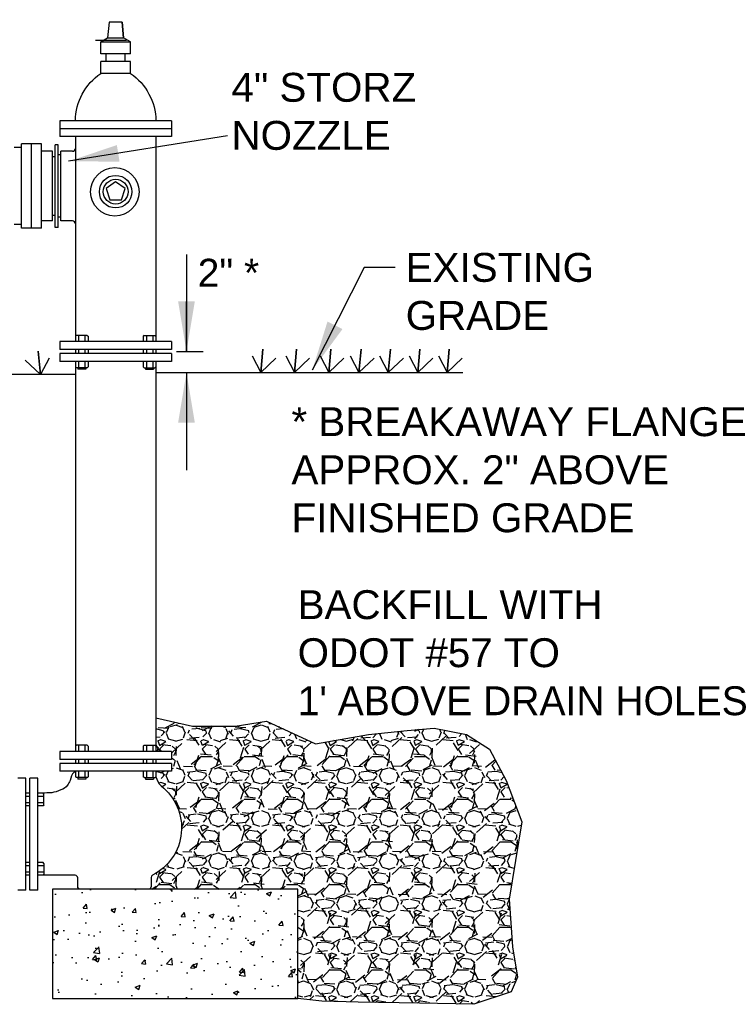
# Model space of a CAD drawing. Extents: x 32 to 184, y -139 to -95.
# Tile 5 of 13: x 109.7 to 112.24, y -135.79 to -132.26. Entities that reach past the tile are written whole.
import ezdxf

# ---------------------------------------------------------------- set-up
doc = ezdxf.new("R2010")
doc.units = 0
doc.header["$LTSCALE"] = 20
doc.header["$MEASUREMENT"] = 0
for name, color, linetype in [('Dim', 7, 'Continuous'), ('HATCH', 247, 'Continuous'), ('Lines', 7, 'Continuous'), ('text', 9, 'Continuous')]:
    doc.layers.add(name, color=color, linetype=linetype)
doc.styles.add('Arial_R', font='arial.ttf')

msp = doc.modelspace()

# ---------------------------------------------------------------- hatches: boundary and pattern name
at = {"layer": 'HATCH'}
h = msp.add_hatch(dxfattribs=at)
h.set_pattern_fill('GRAVEL', color=256, scale=0.152925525)
h.set_pattern_definition([(228.012787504, (103.7882306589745, -138.4916017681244), (-1.22340420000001, -1.376329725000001), [0.0205739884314, -2.03682853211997]), (184.969740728, (103.7744673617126, -138.5068943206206), (1.835106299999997, 0.1529255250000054), [0.03530561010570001, -3.495254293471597]), (132.510447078, (103.7392944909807, -138.5099528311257), (1.529255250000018, -1.68218077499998), [0.0248944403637, -2.46455274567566]), (267.273689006, (103.6796535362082, -138.54818421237), (0.1529255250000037, 3.058510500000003), [0.03215075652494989, -3.18292429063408]), (292.833654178, (103.6781242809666, -138.5802985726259), (-0.7646276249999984, 1.835106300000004), [0.03152636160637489, -3.121114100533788]), (357.273689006, (103.6903583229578, -138.6093544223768), (-3.058510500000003, 0.1529255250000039), [0.03215075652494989, -3.18292429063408]), (37.6942404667, (103.7224726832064, -138.6108836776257), (-1.988031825, -1.529255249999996), [0.042517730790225, -4.209251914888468]), (72.2553283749, (103.7561162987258, -138.5848863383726), (1.070478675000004, 3.364361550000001), [0.04014111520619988, -3.973971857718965]), (121.429565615, (103.768350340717, -138.5466549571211), (-1.223404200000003, 1.988031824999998), [0.03225963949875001, -3.19370784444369]), (175.236358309, (103.7515285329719, -138.5191283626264), (1.682180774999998, -0.1529255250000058), [0.03682936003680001, -1.804637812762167]), (222.397437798, (103.7148264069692, -138.5160698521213), (-1.835106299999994, -1.682180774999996), [0.04762834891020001, -4.715210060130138]), (138.814074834, (103.8310498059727, -138.5497134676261), (-1.070478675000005, 0.91755315), [0.01625613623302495, -1.609364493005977]), (171.46923439, (103.8188157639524, -138.5390086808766), (1.988031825, -0.3058510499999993), [0.03092719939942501, -3.061800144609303]), (225, (103.7882306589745, -138.5344209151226), (-1.6978143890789e-17, -0.1529255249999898), [0.021626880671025, -0.1946424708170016]), (203.198590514, (103.7775258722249, -138.5160698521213), (0.7646276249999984, 0.3058510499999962), [0.01164650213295, -1.152999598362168]), (291.801409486, (103.7668210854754, -138.5206576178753), (-0.1529255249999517, 0.4587765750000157), [0.016470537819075, -0.8070586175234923]), (30.96375653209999, (103.772938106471, -138.5359501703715), (0.4587765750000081, 0.3058510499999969), [0.026751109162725, -0.8649502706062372]), (161.565051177, (103.7958769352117, -138.5221868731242), (0.3058510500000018, -0.1529255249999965), [0.01934370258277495, -0.4642492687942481]), (16.38954033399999, (103.6781242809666, -138.5206576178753), (1.529255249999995, 0.4587765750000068), [0.02709840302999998, -2.682748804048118]), (70.3461759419, (103.7041216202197, -138.5130113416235), (-0.6117021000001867, -1.68218077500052), [0.022734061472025, -2.250667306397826]), (293.198590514, (103.7958769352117, -138.4916017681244), (-0.3058510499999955, 0.7646276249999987), [0.023292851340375, -1.141353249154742]), (343.610459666, (103.8050524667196, -138.5130113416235), (-1.529255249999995, 0.4587765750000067), [0.02709840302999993, -2.682748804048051]), (339.44395478, (103.6781242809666, -138.6154714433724), (-0.7646276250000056, 0.3058510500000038), [0.02613191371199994, -1.280464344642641]), (294.775140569, (103.702592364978, -138.624646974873), (-0.7646276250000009, 1.682180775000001), [0.02189557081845, -2.16766473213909]), (66.8014094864, (103.7974061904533, -138.6445272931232), (0.3058510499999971, 0.7646276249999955), [0.023292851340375, -1.141353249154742]), (17.35402463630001, (103.8065817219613, -138.6231177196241), (-1.988031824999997, -0.6117020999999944), [0.025635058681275, -2.53786386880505]), (69.44395478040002, (103.7224726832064, -138.6445272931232), (-0.3058510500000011, -0.7646276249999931), [0.01306595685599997, -1.293530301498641]), (101.309932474, (103.7882306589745, -138.6445272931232), (-0.1529255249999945, 0.6117021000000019), [0.00779767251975, -0.7719725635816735]), (165.963756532, (103.7867014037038, -138.6368810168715), (0.4587765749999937, -0.1529255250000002), [0.031526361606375, -0.5990017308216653]), (186.009005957, (103.7561162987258, -138.6292347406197), (1.529255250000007, 0.1529255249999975), [0.02921642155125, -2.892421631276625]), (303.690067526, (103.772938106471, -138.5497134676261), (-0.1529255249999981, 0.3058510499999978), [0.02205522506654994, -0.5293255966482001]), (353.157226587, (103.7851721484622, -138.5680645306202), (2.599733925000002, -0.3058510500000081), [0.03850572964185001, -3.812060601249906]), (60.9453959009, (103.8234035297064, -138.5726522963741), (-0.6117020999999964, -1.070478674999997), [0.0157446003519, -1.558720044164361]), (90, (103.8310498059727, -138.5588889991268), (-0.152925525, 0.152925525), [0.0091755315, -0.1437499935]), (120.256437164, (103.7530577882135, -138.624646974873), (0.6117021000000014, -1.070478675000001), [0.0212450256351, -2.103264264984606]), (48.01278750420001, (103.7423530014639, -138.6062959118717), (1.2234042, 1.376329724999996), [0.0411479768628, -2.01625454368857]), (0, (103.7698795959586, -138.5757108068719), (0.152925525, 0.152925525), [0.0397606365, -0.1131648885]), (325.3048464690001, (103.8096402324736, -138.5757108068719), (1.529255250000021, -1.070478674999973), [0.02417966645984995, -2.393785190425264]), (254.054604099, (103.8295205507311, -138.5894741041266), (-0.1529255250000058, -0.6117021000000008), [0.02226626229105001, -1.091048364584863]), (207.645975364, (103.8234035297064, -138.6108836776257), (-2.905584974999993, -1.529255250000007), [0.03625328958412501, -3.589081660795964]), (175.42607874, (103.7912891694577, -138.6277054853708), (-1.988031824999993, 0.1529255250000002), [0.03835356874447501, -3.796999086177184])])
edge = h.paths.add_edge_path()
edge.add_line((110.1835474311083, -134.7663371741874), (110.3151193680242, -134.7961808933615))
edge.add_line((110.3151193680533, -134.7961808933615), (110.4682582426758, -134.7961808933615))
edge.add_line((110.4682582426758, -134.7961808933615), (110.5803110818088, -134.7775285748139))
edge.add_line((110.5803110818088, -134.7775285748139), (110.7558605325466, -134.8595987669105))
edge.add_line((110.7558605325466, -134.8595987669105), (110.9463503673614, -134.8260245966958))
edge.add_line((110.9463503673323, -134.8260245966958), (111.084548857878, -134.8111027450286))
edge.add_line((111.0845488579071, -134.8111027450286), (111.1816613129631, -134.8036418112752))
edge.add_line((111.1816613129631, -134.8036418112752), (111.2974492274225, -134.8260245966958))
edge.add_line((111.2974492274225, -134.8260245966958), (111.3796212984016, -134.8782511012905))
edge.add_line((111.3796212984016, -134.8782511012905), (111.4393828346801, -134.9901650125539))
edge.add_line((111.4393828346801, -134.9901650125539), (111.4954092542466, -135.1393835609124))
edge.add_line((111.4954092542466, -135.1393835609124), (111.450588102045, -135.4154378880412))
edge.add_line((111.450588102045, -135.4154378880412), (111.4617934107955, -135.5870392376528))
edge.add_line((111.4617934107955, -135.5870392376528), (111.4804688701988, -135.6952226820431))
edge.add_line((111.4804688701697, -135.6952226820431), (111.4580582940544, -135.7474491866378))
edge.add_line((111.4580582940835, -135.7474491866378), (111.3235949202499, -135.7922147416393))
edge.add_line((111.3235949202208, -135.7922147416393), (111.1293699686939, -135.7884842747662))
edge.add_line((111.129369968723, -135.7884842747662), (110.9089994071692, -135.7847538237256))
edge.add_line((110.9089994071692, -135.7847538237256), (110.7782711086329, -135.7810233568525))
edge.add_line((110.7782711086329, -135.7810233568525), (110.6931616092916, -135.7721420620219))
edge.add_line((110.6931616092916, -135.7721420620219), (110.6931616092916, -135.3806527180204))
edge.add_line((110.6931616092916, -135.3806527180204), (110.156679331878, -135.3806527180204))
edge.add_arc((110.1566793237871, -135.3708653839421), 0.009787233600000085, 270.0000473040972, 360.0000473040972)
edge.add_line((110.1664665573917, -135.3708653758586), (110.1664665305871, -135.3383868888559))
edge.add_arc((110.1762537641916, -135.3383868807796), 0.009787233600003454, 122.54500794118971, 180.0000473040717, ccw=False)
edge.add_arc((110.0852653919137, -135.1600544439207), 0.1904636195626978, 296.7485968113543, 412.051922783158)
edge.add_arc((110.2475473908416, -134.9621342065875), 0.06570375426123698, 193.0765787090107, 226.5847342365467, ccw=False)
edge.add_line((110.1835474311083, -134.9769998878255), (110.1835474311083, -134.957815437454))
edge.add_line((110.1835474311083, -134.957815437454), (110.2400716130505, -134.957815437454))
edge.add_line((110.2400716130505, -134.957815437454), (110.2400716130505, -134.9295533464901))
edge.add_line((110.2400716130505, -134.9295533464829), (110.1835474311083, -134.9295533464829))
edge.add_line((110.1835474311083, -134.9295533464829), (110.1835474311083, -134.9154223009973))
edge.add_line((110.1835474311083, -134.9154223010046), (110.2400716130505, -134.9154223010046))
edge.add_line((110.2400716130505, -134.9154223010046), (110.2400716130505, -134.8871602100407))
edge.add_line((110.2400716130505, -134.8871602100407), (110.1835474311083, -134.8871602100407))
edge.add_line((110.1835474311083, -134.8871602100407), (110.1835474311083, -134.7663371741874))
h = msp.add_hatch(dxfattribs=at)
h.set_pattern_fill('AR-CONC', color=256, scale=0.02446808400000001, style=0)
h.set_pattern_definition([(49.99999999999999, (105.4218739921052, -136.3215559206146), (0.1754998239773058, -0.01535424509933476), [0.018351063, -0.201861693]), (355, (105.4218739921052, -136.3215559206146), (-0.03394979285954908, 0.1840470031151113), [0.0146808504, -0.1614893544]), (100.4514, (105.436498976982, -136.322835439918), (0.1415501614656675, 0.1686926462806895), [0.01559600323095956, -0.1715560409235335]), (46.1842, (105.4218739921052, -136.2726197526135), (0.2611334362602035, -0.04049933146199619), [0.02752659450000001, -0.3027925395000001]), (96.63559999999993, (105.4436351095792, -136.2759947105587), (0.2286940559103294, 0.2383479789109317), [0.02339400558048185, -0.257334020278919]), (351.1842, (105.4218739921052, -136.2726197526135), (0.2286938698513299, 0.2383481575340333), [0.02202127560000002, -0.2422340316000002]), (21, (105.4463420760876, -136.284853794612), (0.146051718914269, -0.09851312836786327), [0.018351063, -0.201861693]), (326.0000000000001, (105.4463420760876, -136.284853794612), (0.05953459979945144, 0.1774303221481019), [0.0146808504, -0.1614893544]), (71.4514, (105.4585130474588, -136.2930632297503), (0.205586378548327, 0.07891703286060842), [0.0155960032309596, -0.1715560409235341]), (37.50000000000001, (105.4218739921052, -136.3215559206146), (0.002975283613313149, 0.08145274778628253), [0, -0.15953190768, 0, -0.1639361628, 0, -0.1621010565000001]), (7.500000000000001, (105.4218739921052, -136.3215559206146), (0.06436807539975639, 0.0965049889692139), [0, -0.09346808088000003, 0, -0.15586169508, 0, -0.0617819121]), (327.5, (105.3673101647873, -136.3215559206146), (0.1306161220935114, -0.005518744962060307), [0, -0.06117021, 0, -0.1908510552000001, 0, -0.2532446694]), (317.5, (105.3428420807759, -136.3215559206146), (0.1426944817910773, 0.02449377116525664), [0, -0.079521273, 0, -0.12674467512, 0, -0.1798404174])])
h.paths.add_polyline_path([(109.8123105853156, -135.3806527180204), (109.8123105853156, -135.7721420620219), (110.6931616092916, -135.7721420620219), (110.6931616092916, -135.3806527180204)])

# ---------------------------------------------------------------- linework, layer by layer
at = {"layer": 'Dim'}
for p, q in [((110.0776503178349, -132.3382609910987), (109.9675283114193, -132.3382609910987)), ((110.4400307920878, -132.6804494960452), (109.8706929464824, -132.7717266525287)), ((110.2932670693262, -133.1061589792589), (110.2932670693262, -133.4533405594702)), ((110.2577100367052, -133.4533405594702), (110.3532670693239, -133.4533405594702)), ((110.2932670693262, -133.5287536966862), (110.2932670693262, -133.878440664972))]:
    msp.add_line(p, q, dxfattribs=at)
msp.add_lwpolyline([(111.0411529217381, -133.151736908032), (110.9310309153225, -133.151736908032), (110.7443781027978, -133.5201289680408)], dxfattribs=at)
for points in [[(110.0436743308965, -132.7136109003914), (109.8706929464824, -132.7717266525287), (110.0531723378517, -132.7728543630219)], [(110.3232670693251, -133.2733405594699), (110.2932670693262, -133.4533405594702), (110.2632670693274, -133.2733405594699)], [(110.7989710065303, -133.3460036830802), (110.7443781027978, -133.5201289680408), (110.8524931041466, -133.3731216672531)], [(110.2632670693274, -133.7087536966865), (110.2932670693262, -133.5287536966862), (110.3232670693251, -133.7087536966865)]]:
    msp.add_solid(points, dxfattribs=at)
at = {"layer": 'Lines'}
for p, q in [((110.016313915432, -132.2729167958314), (110.0106614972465, -132.3294409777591)), ((110.0623245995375, -132.2729167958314), (110.016313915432, -132.2729167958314)), ((110.067977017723, -132.3294409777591), (110.0623245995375, -132.2729167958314)), ((110.0623245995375, -132.2729167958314), (110.067977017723, -132.3294409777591)), ((109.9861865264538, -132.3435720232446), (110.0106614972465, -132.3294409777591)), ((109.9861865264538, -132.3859651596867), (109.9861865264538, -132.3435720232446)), ((109.9861865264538, -132.3435720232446), (110.0924519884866, -132.3435720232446)), ((110.0106614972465, -132.3294409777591), (110.067977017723, -132.3294409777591)), ((110.0924519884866, -132.3435720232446), (110.067977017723, -132.3294409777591)), ((110.0924519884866, -132.3859651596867), (110.0924519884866, -132.3435720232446)), ((110.0924519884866, -132.3859651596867), (109.9861865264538, -132.3859651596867)), ((110.0054047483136, -132.4142272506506), (110.0054047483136, -132.3859651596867)), ((110.0732337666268, -132.4142272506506), (110.0732337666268, -132.3859651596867)), ((110.0924519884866, -132.4142272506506), (109.9861865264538, -132.4142272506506)), ((109.9861865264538, -132.4566203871), (109.9861865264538, -132.4142272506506)), ((110.0924519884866, -132.4566203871), (110.0924519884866, -132.4142272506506)), ((110.0924519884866, -132.4566203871), (109.9861865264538, -132.4566203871)), ((110.2400716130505, -132.626674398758), (109.838566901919, -132.626674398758)), ((109.838566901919, -132.626674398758), (109.838566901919, -132.6831985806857)), ((110.2400716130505, -132.626674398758), (110.2400716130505, -132.6831985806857)), ((110.2400716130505, -132.6549364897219), (109.838566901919, -132.6549364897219)), ((110.2400716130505, -132.6831985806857), (109.838566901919, -132.6831985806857)), ((109.8950910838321, -132.6831985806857), (109.8950910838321, -133.41801294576)), ((110.1835474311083, -132.6831985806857), (110.1835474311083, -133.4175314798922)), ((109.7012721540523, -132.7226193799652), (109.6749916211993, -132.7226193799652)), ((109.7012721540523, -133.0117052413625), (109.7012721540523, -132.7094791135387)), ((109.7735436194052, -132.7094791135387), (109.7012721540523, -132.7094791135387)), ((109.7374078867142, -133.0117052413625), (109.7374078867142, -132.7094791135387)), ((109.7735436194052, -133.0117052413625), (109.7735436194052, -132.7094791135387)), ((109.8129644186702, -132.7357596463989), (109.7735436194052, -132.7357596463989)), ((109.8129644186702, -132.9854247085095), (109.8129644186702, -132.7357596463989)), ((109.8228196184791, -133.0084201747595), (109.8228196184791, -132.712764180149)), ((109.8326748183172, -132.712764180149), (109.8228196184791, -132.712764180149)), ((109.8326748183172, -133.0084201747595), (109.8326748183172, -132.712764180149)), ((109.8425300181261, -132.9854247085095), (109.8425300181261, -132.7357596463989)), ((109.8845788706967, -132.7357596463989), (109.8425300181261, -132.7357596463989)), ((109.8228196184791, -132.7554700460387), (109.8129644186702, -132.7554700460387)), ((109.8425300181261, -132.7488999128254), (109.8326748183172, -132.7488999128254)), ((110.0393192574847, -132.8451110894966), (110.0055743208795, -132.8695860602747)), ((110.073007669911, -132.8696425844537), (110.0393192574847, -132.8451110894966)), ((110.0055743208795, -132.8695860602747), (110.0184618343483, -132.9092660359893)), ((110.0601201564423, -132.9092660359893), (110.073007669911, -132.8696425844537)), ((110.0184618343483, -132.9092660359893), (110.0601201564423, -132.9092660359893)), ((109.8129644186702, -132.9854247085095), (109.7735436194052, -132.9854247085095)), ((109.8228196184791, -132.9657143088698), (109.8129644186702, -132.9657143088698)), ((109.8425300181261, -132.972284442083), (109.8326748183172, -132.972284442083)), ((109.8845788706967, -132.9854247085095), (109.8425300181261, -132.9854247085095)), ((109.7012721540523, -132.998564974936), (109.6749916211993, -132.998564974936)), ((109.7735436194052, -133.0117052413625), (109.7012721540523, -133.0117052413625)), ((109.8326748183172, -133.0084201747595), (109.8228196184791, -133.0084201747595)), ((110.2932670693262, -133.4533405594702), (110.2932670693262, -133.274133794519)), ((109.8985163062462, -133.3954032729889), (109.8950910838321, -133.3988284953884)), ((109.9368852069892, -133.3954032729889), (109.8985163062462, -133.3954032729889)), ((109.9063959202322, -133.3954032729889), (109.9063959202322, -133.41801294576)), ((109.9290055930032, -133.3954032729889), (109.9290055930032, -133.41801294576)), ((109.9368852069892, -133.3954032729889), (109.9403104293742, -133.3988284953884)), ((109.9403104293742, -133.3988284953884), (109.9403104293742, -133.41801294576)), ((110.1417533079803, -133.3954032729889), (110.1383280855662, -133.3988284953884)), ((110.1383280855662, -133.3988284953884), (110.1383280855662, -133.41801294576)), ((110.1417533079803, -133.3954032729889), (110.1801222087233, -133.3954032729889)), ((110.1496329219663, -133.3954032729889), (110.1496329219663, -133.41801294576)), ((110.1722425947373, -133.3954032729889), (110.1722425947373, -133.41801294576)), ((110.1801222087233, -133.3954032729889), (110.1835474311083, -133.3988284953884)), ((110.2400716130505, -133.41801294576), (109.838566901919, -133.41801294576)), ((109.838566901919, -133.41801294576), (109.838566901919, -133.4462750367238)), ((110.2400716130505, -133.4462750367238), (109.838566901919, -133.4462750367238)), ((109.8950910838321, -133.4462750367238), (109.8950910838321, -133.4604060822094)), ((109.9063959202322, -133.4462750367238), (109.9063959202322, -133.4604060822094)), ((109.9290055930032, -133.4462750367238), (109.9290055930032, -133.4604060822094)), ((109.9403104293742, -133.4462750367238), (109.9403104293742, -133.4604060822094)), ((110.1383280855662, -133.4462750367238), (110.1383280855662, -133.4604060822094)), ((110.1496329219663, -133.4462750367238), (110.1496329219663, -133.4604060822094)), ((110.1722425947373, -133.4462750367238), (110.1722425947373, -133.4604060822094)), ((110.1835474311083, -133.4462750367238), (110.1835474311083, -133.4604060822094)), ((110.2400716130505, -133.41801294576), (110.2400716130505, -133.4462750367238)), ((110.2400716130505, -133.4604060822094), (109.838566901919, -133.4604060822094)), ((109.838566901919, -133.4604060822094), (109.838566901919, -133.4886681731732)), ((110.2400716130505, -133.4604060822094), (110.2400716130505, -133.4886681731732)), ((110.2400716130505, -133.4886681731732), (109.838566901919, -133.4886681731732)), ((109.8950910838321, -133.4886681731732), (109.8950910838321, -134.8876416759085)), ((109.8985163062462, -133.5112778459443), (109.8950910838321, -133.5078526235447)), ((109.9368852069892, -133.5112778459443), (109.8985163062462, -133.5112778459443)), ((109.9035697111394, -133.5112778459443), (109.9035697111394, -133.516930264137)), ((109.931831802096, -133.516930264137), (109.9035697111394, -133.516930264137)), ((109.9063959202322, -133.4886681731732), (109.9063959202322, -133.5112778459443)), ((109.9290055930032, -133.4886681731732), (109.9290055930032, -133.5112778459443)), ((109.931831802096, -133.5112778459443), (109.931831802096, -133.516930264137)), ((109.9368852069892, -133.5112778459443), (109.9403104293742, -133.5078526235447)), ((109.9403104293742, -133.4886681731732), (109.9403104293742, -133.5078526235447)), ((110.1383280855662, -133.4886681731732), (110.1383280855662, -133.5078526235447)), ((110.1417533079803, -133.5112778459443), (110.1383280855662, -133.5078526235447)), ((110.1417533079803, -133.5112778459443), (110.1801222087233, -133.5112778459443)), ((110.1468067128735, -133.5112778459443), (110.1468067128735, -133.516930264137)), ((110.1468067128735, -133.516930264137), (110.1750688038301, -133.516930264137)), ((110.1496329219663, -133.4886681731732), (110.1496329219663, -133.5112778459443)), ((110.1722425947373, -133.4886681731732), (110.1722425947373, -133.5112778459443)), ((110.1750688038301, -133.5112778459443), (110.1750688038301, -133.516930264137)), ((110.1801222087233, -133.5112778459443), (110.1835474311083, -133.5078526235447)), ((110.1835474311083, -133.4886681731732), (110.1835474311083, -134.8876416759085)), ((109.8950910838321, -133.5361719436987), (108.645326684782, -133.5361719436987)), ((110.1835474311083, -133.5287536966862), (111.2837839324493, -133.5287536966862)), ((110.2932670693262, -133.5287536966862), (110.2932670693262, -133.7079604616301)), ((110.2400716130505, -134.8871602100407), (109.838566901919, -134.8871602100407)), ((109.838566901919, -134.8871602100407), (109.838566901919, -134.9154223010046)), ((109.8985163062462, -134.8645505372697), (109.8950910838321, -134.8679757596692)), ((109.9368852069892, -134.8645505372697), (109.8985163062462, -134.8645505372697)), ((109.9063959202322, -134.8645505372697), (109.9063959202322, -134.8871602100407)), ((109.9290055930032, -134.8645505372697), (109.9290055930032, -134.8871602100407)), ((109.9368852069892, -134.8645505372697), (109.9403104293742, -134.8679757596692)), ((109.9403104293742, -134.8679757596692), (109.9403104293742, -134.8871602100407)), ((110.1417533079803, -134.8645505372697), (110.1383280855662, -134.8679757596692)), ((110.1383280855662, -134.8679757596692), (110.1383280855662, -134.8871602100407)), ((110.1417533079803, -134.8645505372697), (110.1801222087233, -134.8645505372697)), ((110.1496329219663, -134.8645505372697), (110.1496329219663, -134.8871602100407)), ((110.1722425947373, -134.8645505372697), (110.1722425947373, -134.8871602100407)), ((110.1801222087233, -134.8645505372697), (110.1835474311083, -134.8679757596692)), ((110.2400716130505, -134.8871602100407), (110.2400716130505, -134.9154223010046)), ((110.2400716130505, -134.9154223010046), (109.838566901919, -134.9154223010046)), ((110.2400716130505, -134.9295533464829), (109.838566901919, -134.9295533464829)), ((109.838566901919, -134.9295533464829), (109.838566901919, -134.957815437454)), ((109.8950910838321, -134.9154223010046), (109.8950910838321, -134.9295533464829)), ((109.9063959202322, -134.9154223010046), (109.9063959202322, -134.9295533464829)), ((109.9290055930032, -134.9154223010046), (109.9290055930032, -134.9295533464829)), ((109.9403104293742, -134.9154223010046), (109.9403104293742, -134.9295533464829)), ((110.1383280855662, -134.9154223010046), (110.1383280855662, -134.9295533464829)), ((110.1496329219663, -134.9154223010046), (110.1496329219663, -134.9295533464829)), ((110.1722425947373, -134.9154223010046), (110.1722425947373, -134.9295533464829)), ((110.1835474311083, -134.9154223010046), (110.1835474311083, -134.9295533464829)), ((110.2400716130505, -134.9295533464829), (110.2400716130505, -134.957815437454)), ((110.2400716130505, -134.957815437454), (109.838566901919, -134.957815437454)), ((109.8950910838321, -134.957815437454), (109.8950910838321, -134.9769998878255)), ((109.9063959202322, -134.957815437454), (109.9063959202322, -134.980425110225)), ((109.9290055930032, -134.957815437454), (109.9290055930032, -134.980425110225)), ((109.9403104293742, -134.957815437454), (109.9403104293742, -134.9769998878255)), ((110.1383280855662, -134.957815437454), (110.1383280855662, -134.9769998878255)), ((110.1496329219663, -134.957815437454), (110.1496329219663, -134.980425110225)), ((110.1722425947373, -134.957815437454), (110.1722425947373, -134.980425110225)), ((110.1835474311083, -134.957815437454), (110.1835474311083, -134.9769998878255)), ((109.7173029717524, -134.9825756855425), (109.6890408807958, -134.9825756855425)), ((109.7173029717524, -135.3840803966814), (109.7173029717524, -134.9825756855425)), ((109.7314340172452, -135.3840803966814), (109.7314340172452, -134.9825756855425)), ((109.7596961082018, -134.9825756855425), (109.7314340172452, -134.9825756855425)), ((109.7596961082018, -135.3840803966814), (109.7596961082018, -134.9825756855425)), ((109.8985163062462, -134.980425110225), (109.8950910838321, -134.9769998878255)), ((109.9368852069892, -134.980425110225), (109.8985163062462, -134.980425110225)), ((109.9035697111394, -134.980425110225), (109.9035697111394, -134.9860775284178)), ((109.931831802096, -134.9860775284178), (109.9035697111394, -134.9860775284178)), ((109.931831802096, -134.980425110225), (109.931831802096, -134.9860775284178)), ((109.9368852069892, -134.980425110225), (109.9403104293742, -134.9769998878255)), ((110.1417533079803, -134.980425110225), (110.1383280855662, -134.9769998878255)), ((110.1417533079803, -134.980425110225), (110.1801222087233, -134.980425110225)), ((110.1468067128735, -134.980425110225), (110.1468067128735, -134.9860775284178)), ((110.1468067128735, -134.9860775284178), (110.1750688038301, -134.9860775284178)), ((110.1750688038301, -134.980425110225), (110.1750688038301, -134.9860775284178)), ((110.1801222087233, -134.980425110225), (110.1835474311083, -134.9769998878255)), ((109.7314340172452, -135.0365195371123), (109.7173029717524, -135.0365195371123)), ((109.7788805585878, -135.0365195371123), (109.7596961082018, -135.0365195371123)), ((109.7823057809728, -135.0399447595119), (109.7788805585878, -135.0365195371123)), ((109.7314340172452, -135.0478243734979), (109.7173029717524, -135.0478243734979)), ((109.7314340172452, -135.0704340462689), (109.7173029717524, -135.0704340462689)), ((109.7823057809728, -135.0478243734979), (109.7596961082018, -135.0478243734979)), ((109.7823057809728, -135.0704340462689), (109.7596961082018, -135.0704340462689)), ((109.7823057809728, -135.0783136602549), (109.7823057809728, -135.0399447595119)), ((109.7314340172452, -135.0817388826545), (109.7173029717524, -135.0817388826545)), ((109.7788805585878, -135.0817388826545), (109.7596961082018, -135.0817388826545)), ((109.7823057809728, -135.0783136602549), (109.7788805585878, -135.0817388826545)), ((109.7314340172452, -135.2849171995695), (109.7173029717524, -135.2849171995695)), ((109.7314340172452, -135.296222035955), (109.7173029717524, -135.296222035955)), ((109.7314340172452, -135.3188317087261), (109.7173029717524, -135.3188317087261)), ((109.7788805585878, -135.2849171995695), (109.7596961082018, -135.2849171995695)), ((109.7823057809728, -135.296222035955), (109.7596961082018, -135.296222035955)), ((109.7823057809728, -135.3188317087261), (109.7596961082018, -135.3188317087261)), ((109.7823057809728, -135.288342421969), (109.7788805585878, -135.2849171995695)), ((109.7823057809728, -135.288342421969), (109.7823057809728, -135.3267113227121)), ((109.7314340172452, -135.3301365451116), (109.7173029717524, -135.3301365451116)), ((109.7823057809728, -135.3267113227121), (109.7788805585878, -135.3301365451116)), ((109.7173029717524, -135.3840803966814), (109.6890408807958, -135.3840803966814)), ((109.7596961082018, -135.3840803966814), (109.7314340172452, -135.3840803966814))]:
    msp.add_line(p, q, dxfattribs=at)
for points in [[(110.5287485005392, -133.4692902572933), (110.5597802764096, -133.5287536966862), (110.5675240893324, -133.4451544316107), (110.5597802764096, -133.5287536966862), (110.6140434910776, -133.4773166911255)], [(110.6492140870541, -133.4692902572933), (110.6802458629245, -133.5287536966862), (110.6879896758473, -133.4451544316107), (110.6802458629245, -133.5287536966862), (110.7345090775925, -133.4773166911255)], [(110.7726178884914, -133.4692902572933), (110.8036496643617, -133.5287536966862), (110.8113934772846, -133.4451544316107), (110.8036496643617, -133.5287536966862), (110.8579128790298, -133.4773166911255)], [(110.8808319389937, -133.4692902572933), (110.911863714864, -133.5287536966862), (110.919607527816, -133.4451544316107), (110.911863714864, -133.5287536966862), (110.966126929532, -133.4773166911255)], [(110.9856363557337, -133.4692902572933), (111.0166681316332, -133.5287536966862), (111.0244119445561, -133.4451544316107), (111.0166681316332, -133.5287536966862), (111.0709313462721, -133.4773166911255)], [(111.0914110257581, -133.4692902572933), (111.1224428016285, -133.5287536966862), (111.1301866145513, -133.4451544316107), (111.1224428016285, -133.5287536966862), (111.1767060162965, -133.4773166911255)], [(111.1964699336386, -133.4692902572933), (111.227501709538, -133.5287536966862), (111.2352455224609, -133.4451544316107), (111.227501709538, -133.5287536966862), (111.281764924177, -133.4773166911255)], [(109.800680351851, -133.4767085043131), (109.7696485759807, -133.5361719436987), (109.7619047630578, -133.4525726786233), (109.7696485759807, -133.5361719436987), (109.7153853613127, -133.4847349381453)], [(110.1835474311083, -134.7663371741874), (110.3151193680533, -134.7961808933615), (110.4682582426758, -134.7961808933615), (110.5803110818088, -134.7775285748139), (110.7558605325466, -134.8595987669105), (110.9463503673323, -134.8260245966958), (111.0845488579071, -134.8111027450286), (111.1816613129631, -134.8036418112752), (111.2974492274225, -134.8260245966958), (111.3796212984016, -134.8782511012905), (111.4393828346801, -134.9901650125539), (111.4954092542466, -135.1393835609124), (111.450588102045, -135.4154378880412), (111.4617934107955, -135.5870392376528), (111.4804688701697, -135.6952226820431), (111.4580582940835, -135.7474491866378), (111.3235949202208, -135.7922147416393), (111.129369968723, -135.7884842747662), (110.9089994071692, -135.7847538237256), (110.7782711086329, -135.7810233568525), (110.6931616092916, -135.7721420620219)]]:
    msp.add_lwpolyline(points, dxfattribs=at)
msp.add_lwpolyline([(110.1835474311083, -134.9769998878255, 0.1472576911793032), (110.2023904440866, -135.0098608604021, -0.5503419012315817), (110.1709886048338, -135.3301365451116, 0.2560822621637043), (110.1664665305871, -135.3383868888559), (110.1664665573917, -135.3708653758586, -0.4142135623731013), (110.156679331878, -135.3806526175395), (109.9132666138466, -135.3806528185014, -0.4142135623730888), (109.9034793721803, -135.3708655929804), (109.9034793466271, -135.3399237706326, 0.4142133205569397), (109.8936921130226, -135.3301365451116), (109.7596961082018, -135.3301365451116)], format="xyb", dxfattribs=at)
msp.add_lwpolyline([(109.8123105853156, -135.3806527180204), (109.8123105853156, -135.7721420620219), (110.6931616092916, -135.7721420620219), (110.6931616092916, -135.3806527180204)], close=True, dxfattribs=at)
for centre, radius in [((110.0363860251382, -132.8810483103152), 0.08669437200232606), ((110.0393043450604, -132.8805657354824), 0.05843187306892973), ((110.0393043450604, -132.8805657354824), 0.04430082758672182)]:
    msp.add_circle(centre, radius, dxfattribs=at)
at = {"layer": 'Lines', "extrusion": (0, 0, -1)}
for centre, radius, start, end in [((-110.1037913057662, -132.6290639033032), 0.2087286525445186, 0.6520925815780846, 55.7063974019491), ((-109.9748472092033, -132.6290639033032), 0.208728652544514, 124.2936025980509, 179.3479074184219)]:
    msp.add_arc(centre, radius, start, end, dxfattribs=at)
at = {"layer": 'Lines'}
for centre, start, end in [((109.8845788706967, -132.7252474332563), 270, 0), ((109.8845788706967, -132.9959369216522), 0, 90)]:
    msp.add_arc(centre, 0.0105122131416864, start, end, dxfattribs=at)
msp.add_open_spline([(109.8950910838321, -134.9595211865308), (109.8936200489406, -134.9599637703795), (109.892157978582, -134.9604586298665), (109.8907191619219, -134.9610938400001), (109.8803027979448, -134.9656924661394), (109.8809785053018, -134.981164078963), (109.8757402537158, -134.9909951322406), (109.8727993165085, -134.9965146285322), (109.8703983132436, -135.0020993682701), (109.866583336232, -135.0073871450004), (109.860789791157, -135.0154173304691), (109.851243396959, -135.0211479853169), (109.8430417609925, -135.0243450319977), (109.8326397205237, -135.0299398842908), (109.8202372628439, -135.0325374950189), (109.8100352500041, -135.0345356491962), (109.7995682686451, -135.0347344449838), (109.782911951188, -135.0353358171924), (109.7788805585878, -135.0365195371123)], degree=3, knots=[0.03561471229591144, 0.03561471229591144, 0.03561471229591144, 0.03561471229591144, 0.06224691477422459, 0.06224691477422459, 0.06224691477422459, 0.2550516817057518, 0.2550516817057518, 0.2550516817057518, 0.3632990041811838, 0.3632990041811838, 0.3632990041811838, 0.5276868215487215, 0.5276868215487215, 0.5276868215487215, 0.8510651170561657, 0.8510651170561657, 0.8510651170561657, 1, 1, 1, 1], dxfattribs=at)

# ---------------------------------------------------------------- texts
at = {"layer": 'text', "style": 'Arial_R'}
for s, height, p in [('4" STORZ', 0.1035763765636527, (110.454783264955, -132.5583184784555)), ('NOZZLE', 0.1035763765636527, (110.454783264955, -132.7304926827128)), ('2" *', 0.1, (110.3334899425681, -133.2210907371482)), ('EXISTING', 0.1035763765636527, (111.0792558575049, -133.2036421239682)), ('GRADE', 0.1035763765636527, (111.0792558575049, -133.3758163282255)), ('* BREAKAWAY FLANGE', 0.103580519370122, (110.6697906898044, -133.7566279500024)), ('APPROX. 2" ABOVE', 0.103580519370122, (110.6697906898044, -133.9288090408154)), ('FINISHED GRADE', 0.103580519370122, (110.6697906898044, -134.1009901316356)), ('BACKFILL WITH', 0.1035763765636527, (110.691826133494, -134.4122975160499)), ('ODOT #57 TO', 0.1035763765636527, (110.691826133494, -134.5844717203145)), ("1' ABOVE DRAIN HOLES", 0.1035763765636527, (110.691826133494, -134.7566459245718))]:
    msp.add_text(s, height=height, dxfattribs=at).set_placement(p)

doc.saveas('drawing.dxf')
